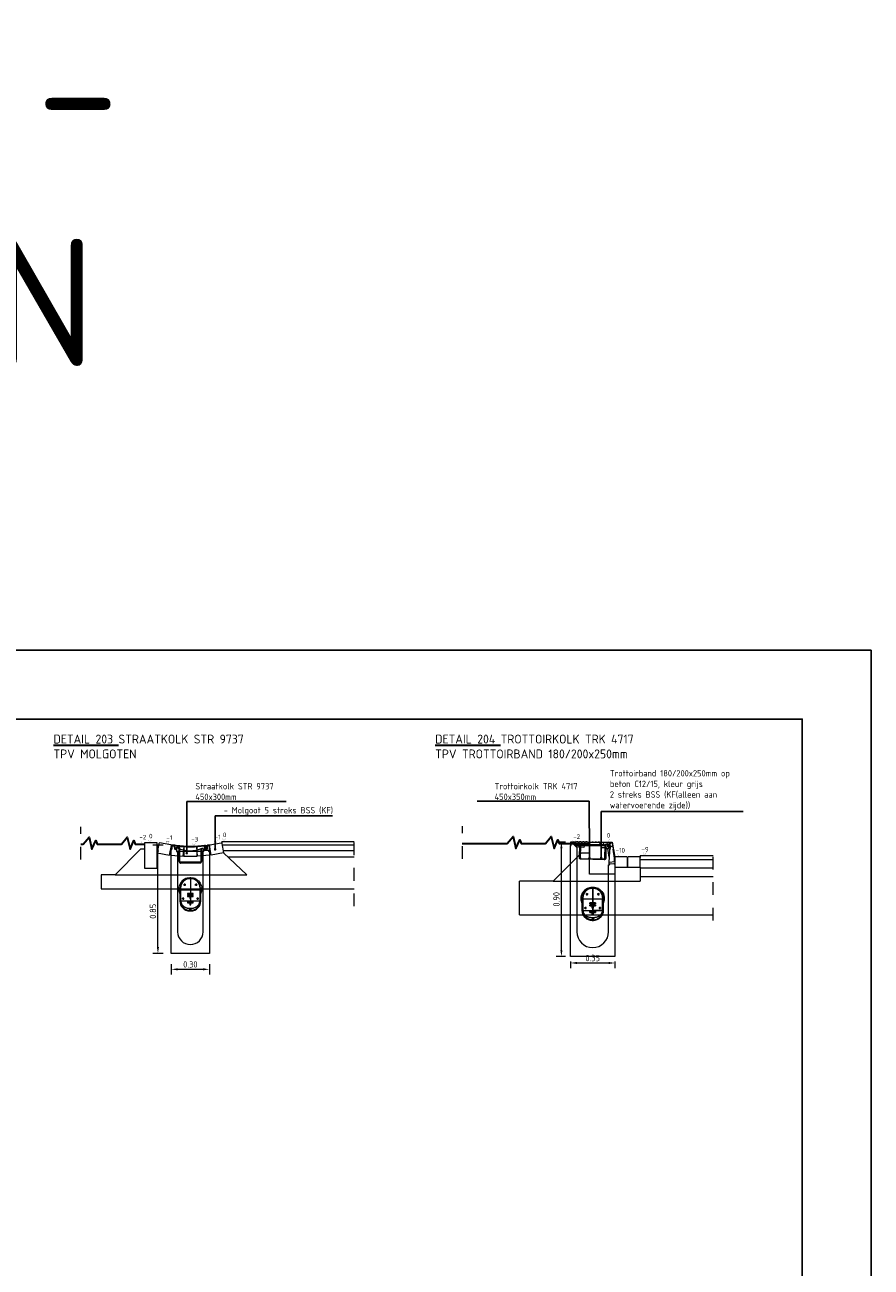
# Model space of a CAD drawing. Header units: metres. Extents: x 2.9 to 77.7, y -4.5 to 13.4.
# Tile 16 of 21: x 60.5 to 67.1, y 3.7 to 13.4. Entities that reach past the tile are written whole.
import ezdxf
from ezdxf import colors
from ezdxf.entities.mleader import LeaderData, LeaderLine
from ezdxf.math import Vec2, Vec3

# ---------------------------------------------------------------- set-up
doc = ezdxf.new("R2010")
doc.units = ezdxf.units.M
doc.linetypes.add('X-CA190022.004-UO-DET_v0.1$0$HIDDEN', pattern=[9.525, 6.35, -3.175])
doc.linetypes.add('X-CA190022.004-UO-DET_v0.1$0$XX-AFBREEK', pattern=[7, 4, -1, 1, -1])
doc.layers.get('0').update_dxf_attribs({"lineweight": 25})
doc.layers.get('Defpoints').update_dxf_attribs({"lineweight": 25})
for name, color, linetype, lineweight in [('X-CA190022.004-UO-DET_v0.1$0$KOLK', 142, 'Continuous', 18), ('X-CA190022.004-UO-DET_v0.1$0$N-WE-GW-GROND_TEELAARDE-AD-20', 7, 'Continuous', 18), ('X-CA190022.004-UO-DET_v0.1$0$N-WE-GW-MAAIVELD-GD', 90, 'Continuous', 35), ('X-CA190022.004-UO-DET_v0.1$0$X-XX-AL-DETAIL1-TEKST', 32, 'Continuous', 18), ('X-CA190022.004-UO-DET_v0.1$0$X-XX-AL-M', 7, 'Continuous', 18), ('X-CA190022.004-UO-DET_v0.1$0$X-XX-AL-T25', 7, 'Continuous', 25), ('X-CA190022.004-UO-DET_v0.1$0$X-XX-AL-T35', 7, 'Continuous', 35)]:
    doc.layers.add(name, color=color, linetype=linetype, lineweight=lineweight)
doc.styles.add('X-CA190022.004-UO-DET_v0.1$0$NLCS-ISO-M20-T18', font='NLCS-ISO.ttf', dxfattribs={"height": 0.036})
doc.styles.add('X-CA190022.004-UO-DET_v0.1$0$NLCS-ISO-M20-T25', font='NLCS-ISO.ttf', dxfattribs={"height": 0.05})
doc.styles.add('X-CA190022.004-UO-DET_v0.1$0$NLCS-ISO-M20-T35', font='NLCS-ISO.ttf', dxfattribs={"height": 0.07})
doc.styles.add('X-CA190022.004-UO-DET_v0.1$0$NLCS-ISO-M200-T50', font='NLCS-ISO.ttf', dxfattribs={"height": 1})
doc.dimstyles.new('X-CA190022.004-UO-DET_v0.1$0$NLCS-M20-T25-PIJL_L2_H1', dxfattribs={"dimscale": 0.02, "dimtxt": 2.5, "dimasz": 2.5, "dimexe": 2, "dimexo": 2, "dimgap": 0.7, "dimtad": 1, "dimzin": 0, "dimdsep": 46, "dimtxsty": 'X-CA190022.004-UO-DET_v0.1$0$NLCS-ISO-M20-T25', "dimcen": 2.5, "dimdle": 2, "dimclrd": 256, "dimclre": 256, "dimclrt": 256, "dimadec": 1, "dimazin": 0, "dimtfac": 1, "dimtdec": 3, "dimtofl": 0, "dimtmove": 0, "dimatfit": 3, "dimfxl": 2, "dimfxlon": 1, "dimtolj": 1, "dimtzin": 0, "dimlwd": -1, "dimlwe": -1, "dimarcsym": 0})

# ---------------------------------------------------------------- blocks, each defined once
blk = doc.blocks.new('*D98')
at = {"layer": 'Defpoints', "color": 0, "transparency": 16777216}
for p in [(61.5323, 6.9792), (61.6371, 6.9792, -0.0001), (61.6371, 6.1292, -0.0001)]:
    blk.add_point(p, dxfattribs=at)
at = {"layer": 'X-CA190022.004-UO-DET_v0.1$0$X-XX-AL-M', "transparency": 16777216}
for p, q in [((61.5723, 6.9792), (61.4923, 6.9792)), ((61.5323, 6.1792), (61.5323, 6.9292)), ((61.5723, 6.1292), (61.4923, 6.1292))]:
    blk.add_line(p, q, dxfattribs=at)
for points in [[(61.524, 6.9292), (61.5407, 6.9292), (61.5323, 6.9792)], [(61.524, 6.1792), (61.5407, 6.1792), (61.5323, 6.1292)]]:
    blk.add_solid(points, dxfattribs=at)
at = {"layer": 'X-CA190022.004-UO-DET_v0.1$0$X-XX-AL-M', "transparency": 16777216, "insert": (61.4933, 6.4602), "char_height": 0.05, "attachment_point": 5, "rotation": 90, "style": 'X-CA190022.004-UO-DET_v0.1$0$NLCS-ISO-M20-T25'}
blk.add_mtext('\\A1;0.85', dxfattribs=at)
blk = doc.blocks.new('*D99')
at = {"layer": 'Defpoints', "color": 0, "transparency": 16777216}
for p in [(61.6371, 6.1292, -0.0001), (61.9371, 6.1292, -0.0001), (61.9371, 6.0043)]:
    blk.add_point(p, dxfattribs=at)
at = {"layer": 'X-CA190022.004-UO-DET_v0.1$0$X-XX-AL-M', "transparency": 16777216}
for p, q in [((61.6371, 6.0443), (61.6371, 5.9643)), ((61.6871, 6.0043), (61.8871, 6.0043)), ((61.9371, 6.0443), (61.9371, 5.9643))]:
    blk.add_line(p, q, dxfattribs=at)
for points in [[(61.6871, 6.0127), (61.6871, 5.996), (61.6371, 6.0043)], [(61.8871, 6.0127), (61.8871, 5.996), (61.9371, 6.0043)]]:
    blk.add_solid(points, dxfattribs=at)
at = {"layer": 'X-CA190022.004-UO-DET_v0.1$0$X-XX-AL-M', "transparency": 16777216, "insert": (61.7871, 6.0433), "char_height": 0.05, "attachment_point": 5, "style": 'X-CA190022.004-UO-DET_v0.1$0$NLCS-ISO-M20-T25'}
blk.add_mtext('\\A1;0.30', dxfattribs=at)
blk = doc.blocks.new('X-CA190022.004-UO-DET_v0.1$0$_Dot')
at = {"color": 0, "linetype": 'ByBlock', "lineweight": -2}
blk.add_line((-0.5, 0), (-1, 0), dxfattribs=at)
at = {"color": 0, "linetype": 'ByBlock', "const_width": 0.5}
blk.add_lwpolyline([(-0.25, 0, 1), (0.25, 0, 1)], format="xyb", close=True, dxfattribs=at)
blk = doc.blocks.new('X-CA190022.004-UO-DET_v0.1$0$STR 9737')
for p, q in [((-0.2675, 0.8491), (-0.2675, 0.8497)), ((-0.2615, 0.8485), (-0.2675, 0.8491)), ((-0.2615, 0.8485), (-0.2615, 0.849)), ((-0.05, 0.8), (-0.25, 0.8)), ((-0.0205, 0.835), (-0.0435, 0.835)), ((-0.035, 0.82), (-0.0357, 0.8285)), ((-0.032, 0.8465), (-0.032, 0.8235)), ((-0.15, 0.5895), (-0.15, 0.4085)), ((-0.235, 0.5), (-0.065, 0.5)), ((-0.2278, 0.5068), (-0.234, 0.5068)), ((-0.228, 0.505, 0.0001), (-0.228, 0.412)), ((-0.2042, 0.54), (-0.186, 0.54)), ((-0.195, 0.5492), (-0.195, 0.531)), ((-0.1142, 0.54), (-0.096, 0.54)), ((-0.105, 0.5492), (-0.105, 0.531)), ((-0.0722, 0.5068), (-0.066, 0.5068)), ((-0.072, 0.412, 0.0001), (-0.072, 0.505)), ((-0.2162, 0.4315), (-0.198, 0.4315)), ((-0.207, 0.4407), (-0.207, 0.4225)), ((-0.1022, 0.4315), (-0.084, 0.4315)), ((-0.093, 0.4407), (-0.093, 0.4225)), ((-0.145, 0.355), (-0.145, 0.339))]:
    blk.add_line(p, q)
for points in [[(-0.255, 0.8), (-0.255, 0.825), (-0.2688, 0.825), (-0.271, 0.85), (-0.3, 0.85), (-0.3, 0.82)], [(0, 0.8), (0, 0.85), (-0.014, 0.85), (-0.0166, 0.82), (-0.05, 0.82), (-0.05, 0.8)], [(-0.2277, 0.5118), (-0.2277, 0.5109), (-0.2277, 0.5099), (-0.2277, 0.509), (-0.2277, 0.508), (-0.2277, 0.5072), (-0.2278, 0.5066), (-0.2278, 0.5062), (-0.2278, 0.505), (-0.234, 0.505), (-0.234, 0.516)], [(-0.2247, 0.4115), (-0.2247, 0.4096), (-0.2245, 0.4072), (-0.2242, 0.4048), (-0.2237, 0.4023), (-0.2232, 0.3998), (-0.2224, 0.3974), (-0.2216, 0.3949), (-0.2206, 0.3925), (-0.2195, 0.3901), (-0.2183, 0.3877), (-0.2169, 0.3853), (-0.2154, 0.3831), (-0.2138, 0.3808), (-0.212, 0.3786), (-0.2101, 0.3765), (-0.2081, 0.3744), (-0.206, 0.3725), (-0.2037, 0.3705), (-0.2013, 0.3687), (-0.1988, 0.367), (-0.1961, 0.3654), (-0.1934, 0.3638), (-0.1905, 0.3624), (-0.1875, 0.3611), (-0.1843, 0.3598), (-0.1811, 0.3588), (-0.1777, 0.3578), (-0.1741, 0.357), (-0.1704, 0.3563), (-0.1666, 0.3557), (-0.1626, 0.3553), (-0.1586, 0.3551), (-0.155, 0.355)]]:
    blk.add_lwpolyline(points)
blk.add_lwpolyline([(-0.2762, 0.8404), (-0.2746, 0.8227, 0.388879), (-0.2716, 0.82), (-0.2655, 0.82, -0.404026), (-0.2605, 0.8152), (-0.2601, 0.8029, 0.404026), (-0.2571, 0.8), (-0.255, 0.8), (-0.25, 0.8), (-0.25, 0.17, 1), (-0.05, 0.17), (-0.05, 0.8), (-0.0477, 0.8, 0.388879), (-0.0448, 0.8027), (-0.0444, 0.8064, -0.388879), (-0.0395, 0.811), (-0.0115, 0.811, -0.388879), (-0.0066, 0.8064), (-0.0062, 0.8027, 0.388879), (-0.0033, 0.8), (0, 0.8), (0, 0), (-0.3, 0), (-0.3, 0.82), (-0.2967, 0.82, 0.416987), (-0.2938, 0.8227), (-0.2922, 0.8404, -0.388879), (-0.2872, 0.845), (-0.2812, 0.845, -0.388879)], format="xyb", close=True)
at = {"elevation": 0.0001}
blk.add_lwpolyline([(-0.2683, 0.825), (-0.2705, 0.85, -0.005368), (-0.2674, 0.8496, 0.057942), (-0.032, 0.85, -1), (-0.032, 0.82), (-0.046, 0.82, 0.372556), (-0.0587, 0.8242, -0.216336), (-0.2489, 0.827, 0.316852), (-0.2603, 0.825)], format="xyb", close=True, dxfattribs=at)
for points in [[(-0.2603, 0.825), (-0.2537, 0.8431, 0.053011), (-0.0371, 0.8444), (-0.0368, 0.8407)], [(-0.2505, 0.8428), (-0.2505, 0.8442, 0.38491), (-0.2541, 0.8482)], [(-0.068, 0.505), (-0.071, 0.505, -0.414214), (-0.073, 0.507), (-0.073, 0.5135, 0.026379), (-0.073, 0.5136, 0.417858), (-0.145, 0.5865), (-0.155, 0.5865, 0.417858), (-0.227, 0.5136, 0.026379), (-0.227, 0.5135), (-0.227, 0.507)], [(-0.1064, 0.5841, 0.117736), (-0.145, 0.5934), (-0.155, 0.5934, 0.117736), (-0.1936, 0.5841)], [(-0.1936, 0.5841), (-0.1942, 0.5839), (-0.1948, 0.5836), (-0.1954, 0.5833, 0.276376), (-0.2404, 0.508)], [(-0.2404, 0.508), (-0.2404, 0.4929), (-0.2324, 0.4679), (-0.2324, 0.412, 0.414214), (-0.155, 0.3346), (-0.145, 0.3346, 0.414214), (-0.0676, 0.412), (-0.0676, 0.4679), (-0.0596, 0.4929)], [(-0.1064, 0.5841), (-0.1058, 0.5839), (-0.1052, 0.5836), (-0.1046, 0.5833, -0.276376), (-0.0596, 0.508), (-0.0596, 0.4929)], [(-0.227, 0.412), (-0.228, 0.412, 0.414214), (-0.155, 0.339), (-0.155, 0.355), (-0.145, 0.355), (-0.1414, 0.3551), (-0.1374, 0.3553), (-0.1334, 0.3557), (-0.1295, 0.3563), (-0.1259, 0.357), (-0.1223, 0.3578), (-0.1189, 0.3588), (-0.1157, 0.3598), (-0.1125, 0.3611), (-0.1095, 0.3624), (-0.1066, 0.3638), (-0.1038, 0.3654), (-0.1012, 0.367), (-0.0987, 0.3687), (-0.0963, 0.3705), (-0.094, 0.3725), (-0.0919, 0.3744), (-0.0899, 0.3765), (-0.088, 0.3786), (-0.0862, 0.3808), (-0.0846, 0.3831), (-0.0831, 0.3853), (-0.0817, 0.3877), (-0.0805, 0.3901), (-0.0794, 0.3925), (-0.0784, 0.3949), (-0.0776, 0.3974), (-0.0768, 0.3998), (-0.0763, 0.4023), (-0.0758, 0.4048), (-0.0755, 0.4072), (-0.0753, 0.4096), (-0.0753, 0.4115)], [(-0.155, 0.339), (-0.145, 0.339, 0.414214), (-0.072, 0.412), (-0.073, 0.412)]]:
    blk.add_lwpolyline(points, format="xyb", dxfattribs=at)
at = {"linetype": 'X-CA190022.004-UO-DET_v0.1$0$HIDDEN', "ltscale": 5}
for points in [[(-0.062, 0.8227), (-0.062, 0.7224, -0.414214), (-0.074, 0.7104), (-0.226, 0.7104, -0.414214), (-0.238, 0.7224), (-0.238, 0.8235, 0.414214), (-0.244, 0.8295), (-0.2587, 0.8295)], [(-0.068, 0.8203), (-0.068, 0.7224, -0.414214), (-0.074, 0.7164), (-0.226, 0.7164, -0.414214), (-0.232, 0.7224), (-0.232, 0.8235, 0.414214), (-0.244, 0.8355), (-0.2565, 0.8355)]]:
    blk.add_lwpolyline(points, format="xyb", dxfattribs=at)
for points in [[(-0.0365, 0.8495, 0.381528), (-0.04, 0.8455), (-0.04, 0.8441)], [(-0.072, 0.516, 0.406211), (-0.145, 0.587), (-0.155, 0.587, 0.406211), (-0.228, 0.516)], [(-0.227, 0.507, -0.414214), (-0.229, 0.505), (-0.232, 0.505)], [(-0.072, 0.4947, 0.267949), (-0.073, 0.493), (-0.073, 0.4115), (-0.227, 0.4115), (-0.227, 0.493, 0.267949), (-0.228, 0.4947)]]:
    blk.add_lwpolyline(points, format="xyb")
at = {"elevation": 0.0001}
for points in [[(-0.234, 0.516), (-0.2278, 0.516), (-0.2278, 0.516), (-0.2278, 0.5159), (-0.2278, 0.5158), (-0.2278, 0.5157), (-0.2278, 0.5156), (-0.2278, 0.5152), (-0.2277, 0.5136), (-0.2277, 0.5128), (-0.2277, 0.5118)], [(-0.0722, 0.505), (-0.0722, 0.5057), (-0.0722, 0.5064), (-0.0723, 0.5076), (-0.0723, 0.5085), (-0.0723, 0.5094), (-0.0723, 0.5104), (-0.0723, 0.5114), (-0.0723, 0.5123), (-0.0723, 0.5132), (-0.0723, 0.5136), (-0.0722, 0.514), (-0.0722, 0.5147), (-0.0722, 0.515), (-0.0722, 0.5155), (-0.0722, 0.5157), (-0.0722, 0.5158), (-0.0722, 0.5159), (-0.0722, 0.516), (-0.0722, 0.516), (-0.066, 0.516), (-0.066, 0.505), (-0.0721, 0.505)]]:
    blk.add_lwpolyline(points, dxfattribs=at)
for points in [[(-0.1725, 0.4635), (-0.1275, 0.4635), (-0.1275, 0.4715), (-0.1725, 0.4715)], [(-0.1725, 0.4475), (-0.1275, 0.4475), (-0.1275, 0.4555), (-0.1725, 0.4555)], [(-0.1725, 0.405), (-0.1725, 0.397), (-0.1275, 0.397), (-0.1275, 0.405)], [(-0.154, 0.4315), (-0.146, 0.4315), (-0.146, 0.4395), (-0.154, 0.4395)], [(-0.154, 0.389), (-0.154, 0.381), (-0.146, 0.381), (-0.146, 0.389)]]:
    blk.add_lwpolyline(points, close=True)
for centre, radius in [((-0.032, 0.835), 0.0075), ((-0.195, 0.54), 0.0052), ((-0.105, 0.54), 0.0052), ((-0.207, 0.4315), 0.0052), ((-0.093, 0.4315), 0.0052)]:
    blk.add_circle(centre, radius)
blk.add_arc((-0.1425, 2.0259), 1.1829, 275.65155, 276.23618)
blk = doc.blocks.new('X-CA190022.004-UO-DET_v0.1$0$TRK 4717')
for p, q in [((-0.3447, 0.7234), (-0.3497, 0.7233)), ((-0.229, 0.49), (-0.2108, 0.49)), ((-0.2198, 0.4992), (-0.2198, 0.481)), ((-0.1748, 0.5395), (-0.1748, 0.3585)), ((-0.139, 0.49), (-0.1208, 0.49)), ((-0.1298, 0.4992), (-0.1298, 0.481)), ((-0.2598, 0.45), (-0.0898, 0.45)), ((-0.2526, 0.4568), (-0.2588, 0.4568)), ((-0.2528, 0.455), (-0.2528, 0.362)), ((-0.2318, 0.3907), (-0.2318, 0.3725)), ((-0.1178, 0.3907), (-0.1178, 0.3725)), ((-0.0971, 0.4568), (-0.0908, 0.4568)), ((-0.0968, 0.362), (-0.0968, 0.455)), ((-0.241, 0.3815), (-0.2228, 0.3815)), ((-0.127, 0.3815), (-0.1088, 0.3815)), ((-0.1798, 0.289), (-0.1698, 0.289))]:
    blk.add_line(p, q)
for points in [[(-0.3497, 0.7233), (-0.3497, 0), (0, 0), (0, 0.872), (-0.0045, 0.8719), (-0.0079, 0.8892, 0.36397), (-0.0129, 0.8933), (-0.0169, 0.8932, 0.414214), (-0.0198, 0.8901), (-0.0198, 0.8884, -0.198912), (-0.0206, 0.8862), (-0.0467, 0.8591), (-0.0492, 0.8591), (-0.05, 0.8591), (-0.05, 0.1948, -1), (-0.2997, 0.1948), (-0.2997, 0.7202), (-0.3066, 0.7201), (-0.3067, 0.725, 0.383694), (-0.3113, 0.7299), (-0.3415, 0.7325, 0.445407), (-0.3448, 0.7295), (-0.3447, 0.7234), (-0.3497, 0.7233)], [(-0.3386, 0.8435), (-0.3333, 0.8771, -0.36397), (-0.314, 0.894), (-0.3119, 0.8941), (-0.308, 0.8741), (-0.302, 0.8742), (-0.3014, 0.8663), (-0.3095, 0.8661), (-0.3096, 0.8671), (-0.3147, 0.867, 0.047547), (-0.3183, 0.8666, 0.095788), (-0.3202, 0.8669), (-0.3268, 0.8667, 0.36397), (-0.3317, 0.8625), (-0.3346, 0.8436), (-0.3386, 0.8435)], [(-0.3109, 0.8941), (-0.3059, 0.8942), (-0.302, 0.8972), (-0.292, 0.8974), (-0.2879, 0.8945), (-0.2325, 0.8956), (-0.2285, 0.8987), (-0.2185, 0.8988), (-0.2145, 0.8959), (-0.208, 0.896), (-0.204, 0.8991), (-0.194, 0.8993), (-0.19, 0.8964), (-0.1835, 0.8965), (-0.1795, 0.8996), (-0.1695, 0.8998), (-0.1655, 0.8969), (-0.159, 0.897), (-0.155, 0.9001), (-0.145, 0.9002), (-0.141, 0.8973), (-0.1345, 0.8974), (-0.1305, 0.9005), (-0.1205, 0.9007), (-0.1165, 0.8978), (-0.11, 0.8979), (-0.106, 0.901), (-0.096, 0.9012), (-0.092, 0.8983), (-0.0855, 0.8984), (-0.0815, 0.9015), (-0.0715, 0.9017), (-0.0675, 0.8987), (-0.061, 0.8989), (-0.057, 0.9019), (-0.047, 0.9021), (-0.043, 0.8992), (-0.038, 0.8993), (-0.0404, 0.8792), (-0.0464, 0.8791), (-0.0468, 0.8813, 0.373885), (-0.0518, 0.8855), (-0.2651, 0.8814, 0.267949), (-0.2676, 0.8799), (-0.283, 0.8521, -0.267949), (-0.2873, 0.8495), (-0.2974, 0.8493, -0.419773), (-0.3024, 0.8542), (-0.3025, 0.8602), (-0.2935, 0.8604), (-0.2928, 0.8744), (-0.3078, 0.8741), (-0.3109, 0.8941)], [(0.0005, 0.872), (-0.0045, 0.8719), (-0.0079, 0.8892, 0.36397), (-0.0129, 0.8933), (-0.0169, 0.8932, 0.408623), (-0.0198, 0.8902), (-0.0198, 0.8884, -0.198755), (-0.0206, 0.8862), (-0.0467, 0.8591), (-0.0492, 0.8591), (-0.0494, 0.8665), (-0.0286, 0.888, 0.198912), (-0.0282, 0.8891), (-0.0283, 0.8915), (-0.0383, 0.8913), (-0.037, 0.8993), (-0.001, 0.9), (0.0005, 0.872)], [(-0.3501, 0.7443, 0.414226), (-0.3452, 0.7494), (-0.3456, 0.7734), (-0.3346, 0.8436), (-0.3386, 0.8435), (-0.3488, 0.7783), (-0.3494, 0.7443)], [(-0.3202, 0.8669, -0.354119), (-0.3152, 0.863), (-0.3076, 0.8301)], [(-0.3183, 0.8666, -0.047547), (-0.3147, 0.867), (-0.3096, 0.8671), (-0.3027, 0.7402)], [(-0.3497, 0.7233), (-0.3501, 0.7443), (-0.3027, 0.7402), (-0.3016, 0.7202), (-0.3066, 0.7201), (-0.3067, 0.725, 0.383694), (-0.3113, 0.7299), (-0.3415, 0.7325, 0.445407), (-0.3448, 0.7295), (-0.3447, 0.7234), (-0.3497, 0.7233)], [(-0.2184, 0.5341), (-0.219, 0.5339), (-0.2196, 0.5336), (-0.2202, 0.5333, 0.276376), (-0.2652, 0.458), (-0.2652, 0.4429), (-0.2572, 0.4179), (-0.2572, 0.362, 0.414214), (-0.1798, 0.2846), (-0.1698, 0.2846, 0.414214), (-0.0924, 0.362), (-0.0924, 0.4179), (-0.0844, 0.4429), (-0.0844, 0.458, 0.276376), (-0.1295, 0.5333), (-0.1301, 0.5336), (-0.1307, 0.5339), (-0.1313, 0.5341)], [(-0.0928, 0.455), (-0.0958, 0.455, -0.414214), (-0.0978, 0.457), (-0.0978, 0.4635, 0.026379), (-0.0978, 0.4636, 0.417858), (-0.1698, 0.5365), (-0.1798, 0.5365, 0.417858), (-0.2518, 0.4636, 0.026379), (-0.2518, 0.4635), (-0.2518, 0.457, -0.414214), (-0.2538, 0.455), (-0.2568, 0.455)], [(-0.0969, 0.466, 0.406211), (-0.1698, 0.537), (-0.1798, 0.537, 0.406211), (-0.2528, 0.466)], [(-0.1313, 0.5341, 0.117736), (-0.1698, 0.5434), (-0.1798, 0.5434, 0.117736), (-0.2184, 0.5341)], [(-0.0968, 0.4447, 0.267949), (-0.0978, 0.443), (-0.0978, 0.3615), (-0.2518, 0.3615), (-0.2518, 0.443, 0.267949), (-0.2528, 0.4447)], [(-0.1798, 0.305), (-0.1798, 0.289, -0.414214), (-0.2528, 0.362), (-0.2518, 0.362)], [(-0.2496, 0.3615), (-0.2495, 0.3596), (-0.2493, 0.3572), (-0.249, 0.3548), (-0.2486, 0.3523), (-0.248, 0.3498), (-0.2473, 0.3474), (-0.2464, 0.3449), (-0.2455, 0.3425), (-0.2444, 0.3401), (-0.2431, 0.3377), (-0.2418, 0.3353), (-0.2403, 0.3331), (-0.2386, 0.3308), (-0.2369, 0.3286), (-0.235, 0.3265), (-0.233, 0.3244), (-0.2308, 0.3225), (-0.2285, 0.3205), (-0.2262, 0.3187), (-0.2236, 0.317), (-0.221, 0.3154), (-0.2182, 0.3138), (-0.2153, 0.3124), (-0.2123, 0.3111), (-0.2092, 0.3098), (-0.2059, 0.3088), (-0.2025, 0.3078), (-0.199, 0.307), (-0.1953, 0.3063), (-0.1915, 0.3057), (-0.1875, 0.3053), (-0.1834, 0.3051), (-0.1798, 0.305), (-0.1698, 0.305), (-0.1698, 0.289, 0.414214), (-0.0968, 0.362), (-0.0978, 0.362)]]:
    blk.add_lwpolyline(points, format="xyb")
at = {"linetype": 'X-CA190022.004-UO-DET_v0.1$0$HIDDEN', "ltscale": 0.2}
blk.add_lwpolyline([(-0.2711, 0.7726), (-0.273, 0.8737, 0.414214), (-0.2853, 0.8855), (-0.3033, 0.8851), (-0.3032, 0.8791), (-0.2852, 0.8795, -0.414214), (-0.279, 0.8736), (-0.2771, 0.7725, 0.414214), (-0.2649, 0.7607), (-0.0829, 0.7642, 0.414214), (-0.0711, 0.7764), (-0.0731, 0.8775, -0.414214), (-0.0672, 0.8836), (-0.0492, 0.884), (-0.0493, 0.89), (-0.0673, 0.8896, 0.414214), (-0.0791, 0.8774), (-0.0771, 0.7763, -0.414214), (-0.083, 0.7702), (-0.265, 0.7667, -0.414214)], format="xyb", close=True, dxfattribs=at)
for points in [[(-0.2635, 0.895), (-0.2675, 0.8979), (-0.2775, 0.8977), (-0.2814, 0.8946)], [(-0.2704, 0.8748), (-0.0492, 0.8791)], [(-0.2633, 0.8815), (-0.26, 0.895)], [(-0.239, 0.8955), (-0.243, 0.8984), (-0.253, 0.8982), (-0.257, 0.8951)], [(-0.2311, 0.8821), (-0.235, 0.8955)], [(-0.0494, 0.8665), (-0.0495, 0.8711), (-0.0492, 0.8791), (-0.0401, 0.8792), (-0.0383, 0.8913)], [(-0.309, 0.8561), (-0.3024, 0.8562)], [(-0.3049, 0.7803), (-0.294, 0.8494)], [(-0.3021, 0.8602), (-0.3019, 0.8662)], [(-0.2816, 0.8546), (-0.2432, 0.8554), (-0.2424, 0.8674)], [(-0.2749, 0.8668), (-0.0495, 0.8711)], [(-0.1065, 0.87), (-0.1052, 0.858), (-0.0632, 0.8588), (-0.0613, 0.8708)], [(-0.0969, 0.455), (-0.0908, 0.455), (-0.0908, 0.466), (-0.097, 0.466), (-0.0971, 0.466), (-0.0971, 0.4659), (-0.0971, 0.4658), (-0.0971, 0.4657), (-0.0971, 0.4655), (-0.0971, 0.465), (-0.0971, 0.4647), (-0.0971, 0.464), (-0.0971, 0.4636), (-0.0971, 0.4632), (-0.0971, 0.4623), (-0.0971, 0.4614), (-0.0971, 0.4604), (-0.0971, 0.4594), (-0.0971, 0.4585), (-0.0971, 0.4576), (-0.0971, 0.4564), (-0.0971, 0.4557), (-0.0971, 0.455)], [(-0.1698, 0.305), (-0.1662, 0.3051), (-0.1622, 0.3053), (-0.1582, 0.3057), (-0.1544, 0.3063), (-0.1507, 0.307), (-0.1472, 0.3078), (-0.1438, 0.3088), (-0.1405, 0.3098), (-0.1374, 0.3111), (-0.1343, 0.3124), (-0.1315, 0.3138), (-0.1287, 0.3154), (-0.126, 0.317), (-0.1235, 0.3187), (-0.1211, 0.3205), (-0.1189, 0.3225), (-0.1167, 0.3244), (-0.1147, 0.3265), (-0.1128, 0.3286), (-0.111, 0.3308), (-0.1094, 0.3331), (-0.1079, 0.3353), (-0.1065, 0.3377), (-0.1053, 0.3401), (-0.1042, 0.3425), (-0.1032, 0.3449), (-0.1024, 0.3474), (-0.1017, 0.3498), (-0.1011, 0.3523), (-0.1007, 0.3548), (-0.1004, 0.3572), (-0.1002, 0.3596), (-0.1001, 0.3615)]]:
    blk.add_lwpolyline(points)
for points in [[(-0.1698, 0.5434, -0.117737), (-0.1313, 0.5341), (-0.1307, 0.5339), (-0.1301, 0.5336), (-0.1295, 0.5333, -0.276376), (-0.0844, 0.458), (-0.0844, 0.4429), (-0.0924, 0.4179), (-0.0924, 0.362, -0.414214), (-0.1698, 0.2846), (-0.1798, 0.2846, -0.414214), (-0.2572, 0.362), (-0.2572, 0.4179), (-0.2652, 0.4429), (-0.2652, 0.458, -0.276376), (-0.2202, 0.5333), (-0.2196, 0.5336), (-0.219, 0.5339), (-0.2184, 0.5341, -0.117737), (-0.1798, 0.5434)], [(-0.1295, 0.5333), (-0.1301, 0.5336), (-0.1307, 0.5339), (-0.1313, 0.5341, 0.117737), (-0.1698, 0.5434), (-0.1798, 0.5434, 0.117737), (-0.2184, 0.5341), (-0.219, 0.5339), (-0.2196, 0.5336), (-0.2202, 0.5333, 0.276376), (-0.2652, 0.458), (-0.2652, 0.4429), (-0.2572, 0.4179), (-0.2572, 0.362, 0.414214), (-0.1798, 0.2846), (-0.1698, 0.2846, 0.414214), (-0.0924, 0.362), (-0.0924, 0.4179), (-0.0844, 0.4429), (-0.0844, 0.458, 0.276376)], [(-0.1698, 0.537, -0.406211), (-0.0969, 0.466), (-0.0908, 0.466), (-0.0908, 0.455), (-0.0968, 0.455), (-0.0968, 0.362, -0.414214), (-0.1698, 0.289), (-0.1798, 0.289, -0.414214), (-0.2528, 0.362), (-0.2528, 0.455), (-0.2588, 0.455), (-0.2588, 0.466), (-0.2528, 0.466, -0.406211), (-0.1798, 0.537)], [(-0.1798, 0.537), (-0.1698, 0.537, -0.406211), (-0.0969, 0.466), (-0.0908, 0.466), (-0.0908, 0.455), (-0.0968, 0.455), (-0.0968, 0.362, -0.414214), (-0.1698, 0.289), (-0.1798, 0.289, -0.414214), (-0.2528, 0.362), (-0.2528, 0.455), (-0.2588, 0.455), (-0.2588, 0.466), (-0.2528, 0.466, -0.406211)], [(-0.1698, 0.5365, -0.417858), (-0.0978, 0.4636, -0.059859), (-0.0979, 0.4634, 0.418831), (-0.1698, 0.5365), (-0.1748, 0.5365), (-0.1748, 0.4215), (-0.1523, 0.4215), (-0.1523, 0.4135), (-0.1748, 0.4135), (-0.1748, 0.4055), (-0.1523, 0.4055), (-0.1523, 0.3975), (-0.1748, 0.3975), (-0.1748, 0.3895), (-0.1708, 0.3895), (-0.1708, 0.3815), (-0.1788, 0.3815), (-0.1788, 0.3895), (-0.1748, 0.3895), (-0.1748, 0.3975), (-0.1973, 0.3975), (-0.1973, 0.4055), (-0.1748, 0.4055), (-0.1748, 0.4135), (-0.1973, 0.4135), (-0.1973, 0.4215), (-0.1748, 0.4215), (-0.1748, 0.5365), (-0.1798, 0.5365, 0.418831), (-0.2518, 0.4634, -0.059859), (-0.2518, 0.4636, -0.417858), (-0.1798, 0.5365)], [(-0.2146, 0.49, -1), (-0.225, 0.49, -1)], [(-0.2146, 0.49, -1), (-0.225, 0.49, -1)], [(-0.0979, 0.4634, 0.418831), (-0.1698, 0.5365), (-0.1748, 0.5365), (-0.1748, 0.45), (-0.0968, 0.45), (-0.0968, 0.455), (-0.0971, 0.455), (-0.0971, 0.4554, -0.230043), (-0.0978, 0.457), (-0.0978, 0.4635, -0.033427)], [(-0.1246, 0.49, -1), (-0.135, 0.49, -1)], [(-0.1246, 0.49, -1), (-0.135, 0.49, -1)], [(-0.2588, 0.466), (-0.2526, 0.466), (-0.2526, 0.4655), (-0.2526, 0.4636), (-0.2526, 0.4628), (-0.2526, 0.4618), (-0.2526, 0.4609), (-0.2526, 0.4599), (-0.2526, 0.459), (-0.2526, 0.458), (-0.2526, 0.4572), (-0.2526, 0.4566), (-0.2526, 0.4562), (-0.2526, 0.455), (-0.2528, 0.455), (-0.2528, 0.4447, -0.267949), (-0.2518, 0.443), (-0.2518, 0.3615), (-0.1748, 0.3615), (-0.1748, 0.3815), (-0.1788, 0.3815), (-0.1788, 0.3895), (-0.1748, 0.3895), (-0.1748, 0.3975), (-0.1973, 0.3975), (-0.1973, 0.4055), (-0.1748, 0.4055), (-0.1748, 0.4135), (-0.1973, 0.4135), (-0.1973, 0.4215), (-0.1523, 0.4215), (-0.1523, 0.4135), (-0.1748, 0.4135), (-0.1748, 0.4055), (-0.1523, 0.4055), (-0.1523, 0.3975), (-0.1748, 0.3975), (-0.1748, 0.3895), (-0.1708, 0.3895), (-0.1708, 0.3815), (-0.1748, 0.3815), (-0.1748, 0.3615), (-0.2518, 0.3615), (-0.2518, 0.443, 0.267949), (-0.2528, 0.4447), (-0.2528, 0.455), (-0.2588, 0.455)], [(-0.2266, 0.3815, -1), (-0.237, 0.3815, -1)], [(-0.2266, 0.3815, -1), (-0.237, 0.3815, -1)], [(-0.1126, 0.3815, -1), (-0.123, 0.3815, -1)], [(-0.1126, 0.3815, -1), (-0.123, 0.3815, -1)]]:
    blk.add_lwpolyline(points, format="xyb", close=True)
for points in [[(-0.2526, 0.459), (-0.2526, 0.458), (-0.2526, 0.4572), (-0.2526, 0.4566), (-0.2526, 0.4562), (-0.2526, 0.455), (-0.2588, 0.455), (-0.2588, 0.466), (-0.2526, 0.466), (-0.2526, 0.466), (-0.2526, 0.4659), (-0.2526, 0.4658), (-0.2526, 0.4657), (-0.2526, 0.4656), (-0.2526, 0.4652), (-0.2526, 0.4636), (-0.2526, 0.4628), (-0.2526, 0.4618), (-0.2526, 0.4609), (-0.2526, 0.4599)], [(-0.1973, 0.4135), (-0.1523, 0.4135), (-0.1523, 0.4215), (-0.1973, 0.4215)], [(-0.1973, 0.3975), (-0.1523, 0.3975), (-0.1523, 0.4055), (-0.1973, 0.4055)], [(-0.1973, 0.355), (-0.1973, 0.347), (-0.1523, 0.347), (-0.1523, 0.355)], [(-0.1523, 0.355), (-0.1523, 0.347), (-0.1973, 0.347), (-0.1973, 0.355)], [(-0.1973, 0.355), (-0.1523, 0.355), (-0.1523, 0.347), (-0.1973, 0.347)], [(-0.1788, 0.3895), (-0.1788, 0.3815), (-0.1708, 0.3815), (-0.1708, 0.3895)], [(-0.1788, 0.339), (-0.1788, 0.331), (-0.1708, 0.331), (-0.1708, 0.339)], [(-0.1708, 0.339), (-0.1708, 0.331), (-0.1788, 0.331), (-0.1788, 0.339)], [(-0.1788, 0.339), (-0.1708, 0.339), (-0.1708, 0.331), (-0.1788, 0.331)]]:
    blk.add_lwpolyline(points, close=True)
for centre in [(-0.2198, 0.49), (-0.1298, 0.49), (-0.2318, 0.3815), (-0.1178, 0.3815)]:
    blk.add_circle(centre, 0.0052)
blk = doc.blocks.new('*D103')
at = {"layer": 'Defpoints', "color": 0, "transparency": 16777216}
for p in [(64.7745, 6.1047), (65.1242, 6.1047), (65.1242, 6.0542)]:
    blk.add_point(p, dxfattribs=at)
at = {"layer": 'X-CA190022.004-UO-DET_v0.1$0$X-XX-AL-M', "transparency": 16777216}
for p, q in [((64.7745, 6.0647), (64.7745, 6.0142)), ((64.8245, 6.0542), (65.0742, 6.0542)), ((65.1242, 6.0647), (65.1242, 6.0142))]:
    blk.add_line(p, q, dxfattribs=at)
for points in [[(64.8245, 6.0625), (64.8245, 6.0458), (64.7745, 6.0542)], [(65.0742, 6.0625), (65.0742, 6.0458), (65.1242, 6.0542)]]:
    blk.add_solid(points, dxfattribs=at)
at = {"layer": 'X-CA190022.004-UO-DET_v0.1$0$X-XX-AL-M', "transparency": 16777216, "insert": (64.9493, 6.0932), "char_height": 0.05, "attachment_point": 5, "style": 'X-CA190022.004-UO-DET_v0.1$0$NLCS-ISO-M20-T25'}
blk.add_mtext('\\A1;0.35', dxfattribs=at)
blk = doc.blocks.new('*D104')
at = {"layer": 'Defpoints', "color": 0, "transparency": 16777216}
for p in [(64.7032, 7.0047), (64.7755, 7.0047), (64.7745, 6.1047)]:
    blk.add_point(p, dxfattribs=at)
at = {"layer": 'X-CA190022.004-UO-DET_v0.1$0$X-XX-AL-M', "transparency": 16777216}
for p, q in [((64.7355, 7.0047), (64.6632, 7.0047)), ((64.7032, 6.1547), (64.7032, 6.9547)), ((64.7345, 6.1047), (64.6632, 6.1047))]:
    blk.add_line(p, q, dxfattribs=at)
for points in [[(64.6949, 6.9547), (64.7115, 6.9547), (64.7032, 7.0047)], [(64.6949, 6.1547), (64.7115, 6.1547), (64.7032, 6.1047)]]:
    blk.add_solid(points, dxfattribs=at)
at = {"layer": 'X-CA190022.004-UO-DET_v0.1$0$X-XX-AL-M', "transparency": 16777216, "insert": (64.6642, 6.5547), "char_height": 0.05, "attachment_point": 5, "rotation": 90, "style": 'X-CA190022.004-UO-DET_v0.1$0$NLCS-ISO-M20-T25'}
blk.add_mtext('\\A1;0.90', dxfattribs=at)

msp = doc.modelspace()

# ---------------------------------------------------------------- linework, layer by layer
at = {"layer": 'Defpoints', "flags": 128}
for points in [[(67.1375, -4.0503), (53.8355, -4.0503), (53.8355, 8.5116), (67.1375, 8.5116)], [(66.5965, -3.5094), (54.3765, -3.5094), (54.3765, 7.9706), (66.5965, 7.9706)]]:
    msp.add_lwpolyline(points, close=True, dxfattribs=at)
at = {"layer": 'X-CA190022.004-UO-DET_v0.1$0$N-WE-GW-GROND_TEELAARDE-AD-20', "color": 8, "linetype": 'X-CA190022.004-UO-DET_v0.1$0$XX-AFBREEK', "ltscale": 0.02}
for p, q in [((63.927, 6.8731), (63.927, 7.1281)), ((60.927, 6.8682), (60.927, 7.1232)), ((63.0741, 6.5009), (63.0741, 7.0627)), ((65.8949, 6.3887), (65.8949, 6.9635))]:
    msp.add_line(p, q, dxfattribs=at)
at = {"layer": 'X-CA190022.004-UO-DET_v0.1$0$N-WE-GW-GROND_TEELAARDE-AD-20', "color": 252}
for p, q in [((62.0487, 6.9204), (62.23, 6.7482)), ((64.6383, 6.698), (65.3233, 6.698))]:
    msp.add_line(p, q, dxfattribs=at)
for points in [[(61.4258, 6.9482), (61.3958, 6.9482), (61.1958, 6.7482), (61.5258, 6.7482), (62.23, 6.7482)], [(62.0352, 7.0082), (62.434, 7.0082)], [(62.0352, 7.0082), (62.0352, 6.9982)], [(62.0352, 7.0082), (62.0352, 6.9942)], [(62.0373, 6.9827), (63.0741, 6.9827)], [(62.0455, 6.9377), (63.0741, 6.9377)], [(62.434, 7.0082), (63.0741, 7.0082)], [(62.0831, 6.8877), (63.0741, 6.8877)], [(64.9233, 6.918), (64.8583, 6.918), (64.6383, 6.698)], [(65.3233, 6.898), (65.8949, 6.898)], [(65.3233, 6.898), (65.3233, 6.883)], [(65.3233, 6.868), (65.8949, 6.868)], [(61.1958, 6.7482), (61.0854, 6.7482)], [(61.0854, 6.7482), (61.0854, 6.6377)], [(65.3233, 6.808), (65.3233, 6.698)], [(65.3233, 6.803), (65.8949, 6.803)], [(64.3733, 6.433), (64.3733, 6.698)], [(64.6383, 6.698), (64.3733, 6.698)], [(65.3233, 6.733), (65.8949, 6.733)], [(61.0854, 6.6377), (63.0741, 6.6377)], [(64.3733, 6.433), (65.8949, 6.433)]]:
    msp.add_lwpolyline(points, dxfattribs=at)
for points in [[(61.4258, 6.7982), (61.5258, 6.7982), (61.5258, 6.9982), (61.4258, 6.9982)], [(61.6242, 6.9024), (61.6377, 6.9762), (61.6334, 6.9821), (61.5451, 6.9982), (61.5393, 6.9942), (61.5258, 6.9204)], [(61.7305, 6.8925), (61.7373, 6.9672), (61.7325, 6.9727), (61.6431, 6.9808), (61.6377, 6.9762), (61.6309, 6.9015)], [(61.7373, 6.8922), (61.7373, 6.9672), (61.7425, 6.9722), (61.8323, 6.9722), (61.8373, 6.9672), (61.8373, 6.8922)], [(61.844, 6.8925), (61.8373, 6.9672), (61.842, 6.9727), (61.9314, 6.9808), (61.9369, 6.9762), (61.9436, 6.9015)], [(61.9503, 6.9024), (61.9369, 6.9762), (61.9411, 6.9821), (62.0294, 6.9982), (62.0352, 6.9942), (62.0487, 6.9204)], [(65.1233, 6.883), (65.1233, 6.753), (64.9233, 6.753), (64.9233, 7.003), (65.1033, 7.003)], [(65.2233, 6.808), (65.2233, 6.883), (65.2181, 6.888), (65.1283, 6.888), (65.1233, 6.883), (65.1233, 6.808)], [(65.3233, 6.808), (65.3233, 6.883), (65.3181, 6.888), (65.2283, 6.888), (65.2233, 6.883), (65.2233, 6.808)]]:
    msp.add_lwpolyline(points, close=True, dxfattribs=at)
at = {"layer": 'X-CA190022.004-UO-DET_v0.1$0$N-WE-GW-MAAIVELD-GD', "color": 252, "ltscale": 2, "flags": 128}
for points in [[(60.927, 6.9882), (60.9452, 6.9882), (60.9911, 7.0436), (61.0135, 6.9486), (61.0442, 7.0175), (61.0545, 6.9882), (61.2452, 6.9882), (61.2911, 7.0436), (61.3135, 6.9486), (61.3442, 7.0175), (61.3545, 6.9882), (61.4258, 6.9882)], [(63.9245, 6.993), (64.2769, 6.993), (64.3228, 7.0485), (64.3452, 6.9534), (64.3759, 7.0224), (64.3862, 6.993), (64.5769, 6.993), (64.6228, 7.0485), (64.6452, 6.9534), (64.6759, 7.0224), (64.6862, 6.993), (64.9233, 6.993)]]:
    msp.add_lwpolyline(points, dxfattribs=at)
at = {"layer": 'X-CA190022.004-UO-DET_v0.1$0$X-XX-AL-DETAIL1-TEKST', "const_width": 0.001, "flags": 128}
for points in [[(62.0392, 7.0332), (62.0517, 7.0082), (62.0642, 7.0332)], [(61.3981, 7.0132), (61.4106, 6.9882), (61.4231, 7.0132)], [(61.4564, 7.0232), (61.4689, 6.9982), (61.4814, 7.0232)], [(61.5956, 7.0117), (61.6081, 6.9867), (61.6206, 7.0117)], [(61.8025, 6.9972), (61.815, 6.9722), (61.8275, 6.9972)], [(61.9728, 7.0151), (61.9853, 6.9901), (61.9978, 7.0151)], [(64.7925, 7.018), (64.805, 6.993), (64.8175, 7.018)], [(65.0565, 7.028), (65.069, 7.003), (65.0815, 7.028)], [(65.1688, 6.913), (65.1563, 6.888), (65.1438, 6.913)], [(65.3694, 6.923), (65.3569, 6.898), (65.3444, 6.923)]]:
    msp.add_lwpolyline(points, close=True, dxfattribs=at)

# ---------------------------------------------------------------- block references
at = {"layer": 'X-CA190022.004-UO-DET_v0.1$0$KOLK'}
msp.add_blockref('X-CA190022.004-UO-DET_v0.1$0$STR 9737', (61.9371, 6.1292, -0.0001), dxfattribs=at)
at = {"layer": 'X-CA190022.004-UO-DET_v0.1$0$KOLK', "xscale": -1}
msp.add_blockref('X-CA190022.004-UO-DET_v0.1$0$TRK 4717', (64.7745, 6.1047), dxfattribs=at)

# ---------------------------------------------------------------- texts
at = {"layer": 'Defpoints', "insert": (55.3249, 13.4092), "char_height": 1, "attachment_point": 1, "style": 'X-CA190022.004-UO-DET_v0.1$0$NLCS-ISO-M200-T50'}
msp.add_mtext_dynamic_manual_height_columns('DET 201 - \\PDIVERSEN', width=18.899507, gutter_width=5, heights=[0], dxfattribs=at)
at = {"layer": 'X-CA190022.004-UO-DET_v0.1$0$X-XX-AL-DETAIL1-TEKST', "char_height": 0.036, "attachment_point": 1, "style": 'X-CA190022.004-UO-DET_v0.1$0$NLCS-ISO-M20-T18'}
for s, insert in [('-2', (61.3866, 7.061)), ('0', (61.4627, 7.0694)), ('-1', (61.598, 7.0577)), ('-3', (61.7945, 7.0446)), ('-1', (61.9768, 7.0613)), ('0', (62.0426, 7.0789)), ('-2', (64.7963, 7.0652)), ('0', (65.0599, 7.0752)), ('-10', (65.1286, 6.9576)), ('-9', (65.3322, 6.9655))]:
    msp.add_mtext_dynamic_manual_height_columns(s, width=0.05324, gutter_width=17.5, heights=[0], dxfattribs=dict(at, insert=insert))
at = {"layer": 'X-CA190022.004-UO-DET_v0.1$0$X-XX-AL-T35', "char_height": 0.07, "attachment_point": 1, "style": 'X-CA190022.004-UO-DET_v0.1$0$NLCS-ISO-M20-T35'}
for s, insert in [('{\\LDETAIL 203} STRAATKOLK STR 9737\\PTPV MOLGOTEN ', (60.7114, 7.8489)), ('{\\LDETAIL 204} TROTTOIRKOLK TRK 4717 \\PTPV TROTTOIRBAND 180/200x250mm \\P ', (63.7114, 7.8489))]:
    msp.add_mtext_dynamic_manual_height_columns(s, width=3.787493, gutter_width=29.0012, heights=[0], dxfattribs=dict(at, insert=insert))

# ---------------------------------------------------------------- dimensions: what is measured, and where the dimension line sits
at = {"layer": 'X-CA190022.004-UO-DET_v0.1$0$X-XX-AL-M'}
dim = msp.add_linear_dim(base=(61.5323, 6.9792), p1=(61.6371, 6.1292, -0.0001), p2=(61.6371, 6.9792, -0.0001), angle=90, dimstyle='X-CA190022.004-UO-DET_v0.1$0$NLCS-M20-T25-PIJL_L2_H1', dxfattribs=at)
dim.commit()
dim.dimension.update_dxf_attribs({"geometry": '*D98', "text_midpoint": (61.5323, 6.4602), "dimtype": 160})
dim = msp.add_linear_dim(base=(64.7032, 7.0047), p1=(64.7745, 6.1047), p2=(64.7755, 7.0047), angle=90, dimstyle='X-CA190022.004-UO-DET_v0.1$0$NLCS-M20-T25-PIJL_L2_H1', dxfattribs=at)
dim.commit()
dim.dimension.update_dxf_attribs({"geometry": '*D104', "text_midpoint": (64.6642, 6.5547)})
for base, p1, p2, picture, middle in [((61.9371, 6.0043), (61.6371, 6.1292, -0.0001), (61.9371, 6.1292, -0.0001), '*D99', (61.7871, 6.0433)), ((65.1242, 6.0542), (64.7745, 6.1047), (65.1242, 6.1047), '*D103', (64.9493, 6.0932))]:
    dim = msp.add_linear_dim(base=base, p1=p1, p2=p2, dimstyle='X-CA190022.004-UO-DET_v0.1$0$NLCS-M20-T25-PIJL_L2_H1', dxfattribs=at)
    dim.commit()
    dim.dimension.update_dxf_attribs({"geometry": picture, "text_midpoint": middle})

# ---------------------------------------------------------------- leaders
at = {"layer": 'X-CA190022.004-UO-DET_v0.1$0$X-XX-AL-T25'}
ml = msp.add_multileader_mtext('Standard', dxfattribs=at)
ml.set_content('Trottoirband 180/200x250mm op beton C12/15, kleur grijs\\P{\\A1;2 streks BSS (KF(alleen aan watervoerende zijde))}', color=256, style='X-CA190022.004-UO-DET_v0.1$0$NLCS-ISO-M20-T25')
ml.set_leader_properties(color=256, linetype='ByLayer', lineweight=-1)
ml.set_arrow_properties(name='X-CA190022.004-UO-DET_v0.1$0$_Dot')
ml.build(insert=Vec2(0, 0))
ml.multileader.update_dxf_attribs({"text_left_attachment_type": 5, "text_right_attachment_type": 5, "dogleg_length": 0.05, "arrow_head_size": 0.02})
ctx = ml.context
ctx.base_point, ctx.char_height, ctx.arrow_head_size, ctx.landing_gap_size, ctx.plane_origin = Vec3(65.0661, 7.245), 0.05, 0.02, 0.018, Vec3(65.0065, 8.3115)
ctx.left_attachment, ctx.right_attachment = 5, 5
notes = []
notes.append((ctx, [(1, (1, 1, 0), (65.0161, 7.245), (1, 0), 0.05, [(0, [(65.0161, 6.8809)], 0, [])])]))
ctx.mtext.insert, ctx.mtext.width, ctx.mtext.flow_direction = Vec3(65.0841, 7.57), 1.03808, 5
ml = msp.add_multileader_mtext('Standard', dxfattribs=at)
ml.set_content('Straatkolk STR 9737 450x300mm', color=256, style='X-CA190022.004-UO-DET_v0.1$0$NLCS-ISO-M20-T25')
ml.set_leader_properties(color=256, linetype='ByLayer', lineweight=-1)
ml.set_arrow_properties(name='X-CA190022.004-UO-DET_v0.1$0$_Dot')
ml.build(insert=Vec2(0, 0))
ml.multileader.update_dxf_attribs({"text_left_attachment_type": 5, "text_right_attachment_type": 5, "dogleg_length": 0.05, "arrow_head_size": 0.02})
ctx = ml.context
ctx.base_point, ctx.char_height, ctx.arrow_head_size, ctx.landing_gap_size, ctx.plane_origin = Vec3(61.8087, 7.3245), 0.05, 0.02, 0.018, Vec3(61.7491, 8.4678)
ctx.left_attachment, ctx.right_attachment = 5, 5
notes.append((ctx, [(1, (1, 1, 0), (61.7587, 7.3245), (1, 0), 0.05, [(0, [(61.7587, 6.9172)], 0, [])])]))
ctx.mtext.insert, ctx.mtext.width, ctx.mtext.flow_direction = Vec3(61.8267, 7.4679), 0.70551, 5
ml = msp.add_multileader_mtext('Standard', dxfattribs=at)
ml.set_content('Trottoirkolk TRK 4717 450x350mm', color=256, style='X-CA190022.004-UO-DET_v0.1$0$NLCS-ISO-M20-T25')
ml.set_leader_properties(color=256, linetype='ByLayer', lineweight=-1)
ml.set_arrow_properties(name='X-CA190022.004-UO-DET_v0.1$0$_Dot')
ml.build(insert=Vec2(0, 0))
ml.multileader.update_dxf_attribs({"text_left_attachment_type": 5, "text_right_attachment_type": 5, "dogleg_length": 0.05, "arrow_head_size": 0.02})
ctx = ml.context
ctx.base_point, ctx.char_height, ctx.arrow_head_size, ctx.landing_gap_size, ctx.plane_origin = Vec3(64.1599, 7.3248, 0.0001), 0.05, 0.02, 0.018, Vec3(64.9306, 8.4682, 0.0001)
ctx.left_attachment, ctx.right_attachment = 5, 5
notes.append((ctx, [(1, (1, 1, 0), (64.9209, 7.3248, 0.0001), (-1, 0), 0.05, [(0, [(64.9233, 6.878, 0.0001)], 0, [])])]))
ctx.mtext.insert, ctx.mtext.width, ctx.mtext.flow_direction = Vec3(64.1779, 7.4682, 0.0001), 0.80417, 5
ml = msp.add_multileader_mtext('Standard', dxfattribs=at)
ml.set_content('\\A1;- Molgoot 5 streks BSS (KF)', color=256, style='X-CA190022.004-UO-DET_v0.1$0$NLCS-ISO-M20-T25')
ml.set_leader_properties(color=256, linetype='ByLayer', lineweight=-1)
ml.set_arrow_properties(name='X-CA190022.004-UO-DET_v0.1$0$_Dot')
ml.build(insert=Vec2(0, 0))
ml.multileader.update_dxf_attribs({"text_left_attachment_type": 5, "text_right_attachment_type": 5, "dogleg_length": 0.05, "arrow_head_size": 0.02})
ctx = ml.context
ctx.base_point, ctx.char_height, ctx.arrow_head_size, ctx.landing_gap_size, ctx.plane_origin = Vec3(62.0316, 7.2095), 0.05, 0.02, 0.018, Vec3(61.9719, 8.3421)
ctx.left_attachment, ctx.right_attachment = 5, 5
notes.append((ctx, [(1, (1, 1, 0), (61.9816, 7.2095), (1, 0), 0.05, [(0, [(61.9816, 6.9473)], 0, [])])]))
ctx.mtext.insert, ctx.mtext.width, ctx.mtext.flow_direction = Vec3(62.0496, 7.2795), 1.125101, 5
for ctx, leaders in notes:
    for number, flags, end, landing, length, lines in leaders:
        leader = LeaderData()
        leader.index, (leader.has_last_leader_line, leader.has_dogleg_vector, leader.attachment_direction) = number, flags
        leader.last_leader_point, leader.dogleg_vector, leader.dogleg_length = Vec3(end), Vec3(landing), length
        for number, points, colour, breaks in lines:
            line = LeaderLine()
            line.index, line.vertices, line.color, line.breaks = number, Vec3.list(points), colors.encode_raw_color(colour), breaks
            leader.lines.append(line)
        ctx.leaders.append(leader)

doc.saveas('drawing.dxf')
